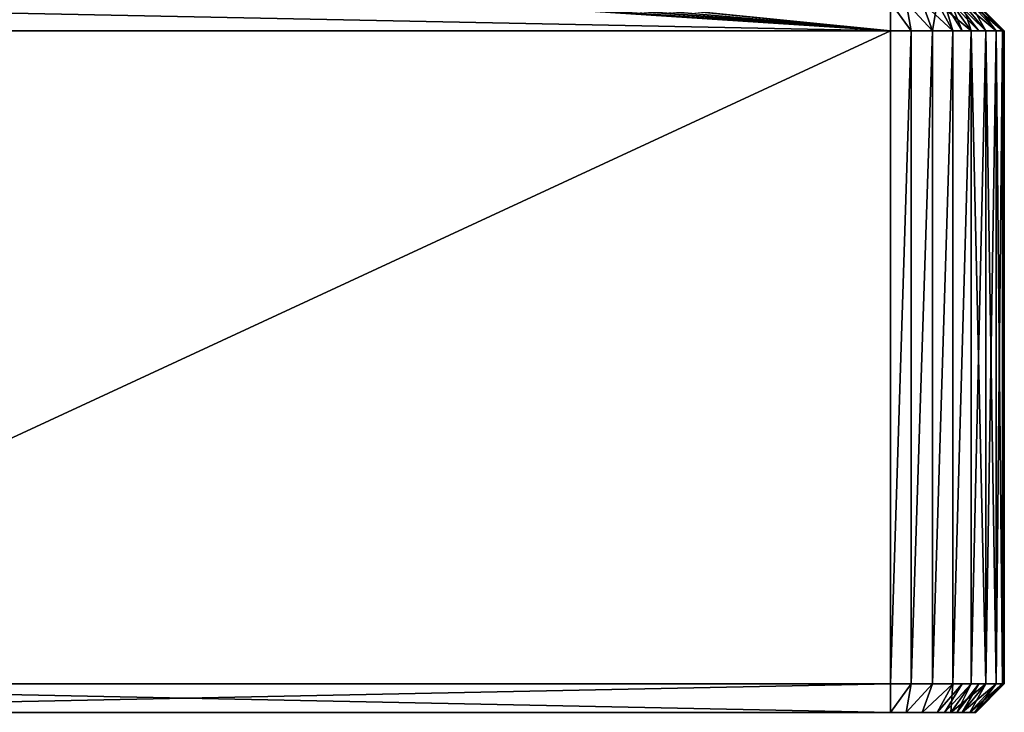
# Model space of a CAD drawing. Header units: centimetres. Extents: x -17 to 171, y -40 to -25.
# Tile 244 of 256: x 167.76 to 171.23, y -33.54 to -31.1. Entities that reach past the tile are written whole.
import ezdxf

# ---------------------------------------------------------------- set-up
doc = ezdxf.new("R2010")
doc.units = ezdxf.units.CM
doc.layers.add('194', color=7, linetype='Continuous', true_color=0x390888)

msp = doc.modelspace()

# ---------------------------------------------------------------- meshes
at = {"layer": '194', "color": 254, "true_color": 0xcad1ee}
mesh = msp.add_polyface(dxfattribs=at)
corners = [(170.8261, -31.1404, 2.3674), (165.8661, -31.0404, 2.2674), (165.8661, -31.1404, 2.3674), (165.8661, -31.0404, -1.3326), (170.8261, -31.1404, -1.4326), (165.8661, -31.1404, -1.4326), (165.8661, -33.4404, 2.3674), (170.8261, -31.1404, 2.3674), (165.8661, -31.1404, 2.3674), (170.8261, -31.1404, -1.4326), (165.8661, -33.4404, -1.4326), (165.8661, -31.1404, -1.4326), (165.8661, -31.0404, 2.2674), (165.7513, -31.0404, 2.2445), (165.8081, -31.0404, 2.2617), (165.8661, -31.0404, -1.3326), (169.0544, -31.0404, 0.4674), (169.0544, -31.0404, -0.6326), (169.0544, -31.0404, 1.5674), (165.8081, -31.0404, -1.327), (165.7513, -31.0404, -1.3098), (165.6989, -31.0404, -1.2817), (165.6539, -31.0404, -1.2448), (165.6169, -31.0404, -1.1998), (165.5889, -31.0404, -1.1474), (165.5717, -31.0404, -1.0906), (165.5889, -31.0404, 2.0822), (165.5717, -31.0404, 2.0253), (165.6169, -31.0404, 2.1345), (165.6539, -31.0404, 2.1795), (165.6989, -31.0404, 2.2165), (165.8199, -31.0404, 2.2638), (165.8661, -31.1404, 2.3674), (165.8661, -31.0404, 2.2674), (165.8045, -31.1404, 2.3626), (165.7739, -31.0404, 2.2529), (165.7432, -31.1404, 2.348), (165.73, -31.0404, 2.2347), (165.6846, -31.1404, 2.3239), (165.6897, -31.0404, 2.2101), (165.8661, -31.1404, -1.4326), (165.8081, -31.0404, -1.327), (165.8661, -31.0404, -1.3326), (165.7888, -31.1404, -1.4251), (165.7513, -31.0404, -1.3098), (165.713, -31.1404, -1.4022), (165.6989, -31.0404, -1.2817), (165.6432, -31.1404, -1.3648), (165.7888, -33.4404, 2.3598), (165.7888, -31.1404, 2.3598), (165.713, -31.1404, 2.3369), (165.8661, -33.4404, -1.4326), (165.7888, -31.1404, -1.4251), (165.8661, -31.1404, -1.4326), (165.7888, -33.4404, -1.4251), (165.713, -31.1404, -1.4022), (165.713, -33.4404, -1.4022), (165.6432, -31.1404, -1.3648)]
mesh.append_faces([[corners[k] for k in face] for face in [(0, 1, 2), (3, 4, 5), (6, 7, 8), (9, 10, 11), (12, 13, 14), (15, 16, 17), (16, 12, 18), (15, 12, 16), (19, 12, 15), (20, 12, 19), (21, 12, 20), (22, 12, 21), (23, 12, 22), (24, 12, 23), (25, 12, 24), (26, 12, 27), (28, 12, 26), (29, 12, 28), (30, 12, 29), (13, 12, 30), (31, 32, 33), (31, 34, 32), (35, 34, 31), (35, 36, 34), (37, 36, 35), (37, 38, 36), (39, 38, 37), (40, 41, 42), (43, 41, 40), (43, 44, 41), (45, 44, 43), (45, 46, 44), (47, 46, 45), (48, 49, 50), (51, 52, 53), (54, 55, 52), (56, 57, 55)]], dxfattribs={"color": 254})
mesh = msp.add_polyface(dxfattribs=at)
corners = [(169.6481, -31.0453, -1.3537), (169.6268, -31.0512, -1.3435), (169.6433, -31.0304, -1.3531), (169.6104, -31.0304, -1.3369), (169.6047, -31.0404, -1.3326), (169.6811, -31.0482, -1.3619), (169.6536, -31.0599, -1.3521), (169.6656, -31.0453, -1.3591), (169.6786, -31.0304, -1.3631), (169.684, -31.0654, -1.3576), (169.679, -31.0304, 2.2925), (169.6591, -31.057, 2.284), (169.6868, -31.0617, 2.2887), (169.6439, -31.0304, 2.2827), (169.6342, -31.0497, 2.2767), (165.8661, -31.0404, 2.2674), (169.7152, -31.0633, 2.2903), (169.6591, -31.057, 2.284), (169.6134, -31.0404, 2.2674), (170.8261, -31.1404, 2.3674), (169.7152, -31.0672, -1.3595), (165.8661, -31.0404, -1.3326), (169.6536, -31.0599, -1.3521), (169.6268, -31.0512, -1.3435), (169.6047, -31.0404, -1.3326), (170.8261, -31.1404, -1.4326), (165.8661, -33.4404, 2.3674), (170.8261, -33.5404, 2.2674), (170.8261, -33.4404, 2.3674), (165.8661, -33.5404, -1.3326), (170.8261, -33.4404, -1.4326), (170.8261, -33.5404, -1.3326), (170.8261, -31.1404, 2.3674), (165.8661, -33.4404, 2.3674), (170.8261, -33.4404, 2.3674), (165.8661, -33.4404, -1.4326), (170.8261, -31.1404, -1.4326), (170.8261, -33.4404, -1.4326), (170.8261, -33.5404, -1.3326), (170.8261, -33.5404, 2.2674), (165.8661, -33.5404, 2.2674), (169.5824, -31.0404, 2.2447), (165.8661, -31.0404, 2.2674), (169.6134, -31.0404, 2.2674), (165.8661, -31.0404, -1.3326), (169.5814, -31.0404, -1.3145), (169.6047, -31.0404, -1.3326), (169.4501, -31.0404, -1.1958), (169.4562, -31.0404, 2.1321), (169.3794, -31.0404, 2.0642), (169.3726, -31.0404, -1.1264), (169.1531, -31.0404, -0.9279), (169.1532, -31.0404, 1.8623), (169.1207, -31.0404, 1.8332), (169.1248, -31.0404, -0.9021), (169.1203, -31.0404, -0.898), (169.1198, -31.0404, -0.8975), (169.093, -31.0404, 1.8022), (169.0924, -31.0404, -0.8667), (169.0719, -31.0404, -0.8308), (169.0721, -31.0404, 1.7662)]
mesh.append_faces([[corners[k] for k in face] for face in [(0, 1, 2), (3, 1, 4), (5, 6, 7), (5, 7, 8), (6, 5, 9), (0, 7, 6), (1, 0, 6), (10, 11, 12), (13, 14, 11), (15, 16, 17), (15, 17, 18), (16, 15, 19), (20, 21, 22), (23, 21, 24), (22, 21, 23), (21, 20, 25), (26, 27, 28), (29, 30, 31), (32, 33, 34), (35, 36, 37), (38, 39, 40), (41, 42, 43), (44, 45, 46), (44, 47, 45), (48, 42, 41), (49, 42, 48), (44, 50, 47), (44, 51, 50), (52, 42, 49), (53, 42, 52), (44, 54, 51), (44, 55, 54), (44, 56, 55), (57, 42, 53), (44, 58, 56), (44, 59, 58), (60, 42, 57)]], dxfattribs={"color": 254})
mesh = msp.add_polyface(dxfattribs=at)
corners = [(170.8988, -31.1404, 2.3607), (170.8261, -31.0404, 2.2674), (170.8261, -31.1404, 2.3674), (170.8806, -31.0404, 2.2624), (170.9733, -31.1404, 2.3393), (170.9365, -31.0404, 2.2463), (171.045, -31.1404, 2.3022), (170.9902, -31.0404, 2.2185), (170.8261, -31.0404, -1.3326), (170.8988, -31.1404, -1.4259), (170.8261, -31.1404, -1.4326), (170.9733, -31.1404, -1.4045), (170.9365, -31.0404, -1.3116), (170.9902, -31.0404, -1.2837), (170.8806, -31.0404, -1.3276), (169.684, -31.0654, -1.3576), (169.7152, -31.0493, -1.3647), (169.7152, -31.0672, -1.3595), (169.6811, -31.0482, -1.3619), (169.6786, -31.0304, -1.3631), (169.7436, -31.0617, 2.2887), (169.7152, -31.0304, 2.2958), (169.7152, -31.0633, 2.2903), (169.7713, -31.057, 2.284), (169.7514, -31.0304, 2.2925), (169.7961, -31.0497, 2.2767), (169.7864, -31.0304, 2.2827), (169.7152, -31.0304, 2.2958), (169.6868, -31.0617, 2.2887), (169.7152, -31.0633, 2.2903), (169.7822, -31.0453, -1.3537), (169.8036, -31.0512, -1.3435), (169.7767, -31.0599, -1.3521), (169.7152, -31.0492, -1.3647), (169.7464, -31.0654, -1.3576), (169.7152, -31.0672, -1.3595), (169.7491, -31.0482, -1.362), (169.7514, -31.0304, -1.3632), (169.7646, -31.0453, -1.3591), (169.787, -31.0304, -1.3531), (170.9733, -33.4404, 2.3393), (171.045, -31.1404, 2.3022), (170.9733, -31.1404, 2.3393), (170.8988, -31.1404, -1.4259), (170.8261, -33.4404, -1.4326), (170.8261, -31.1404, -1.4326), (170.8988, -33.4404, -1.4259), (170.9733, -31.1404, -1.4045), (169.817, -31.0404, 2.2674), (170.8261, -31.1404, 2.3674), (170.8261, -31.0404, 2.2674), (169.7713, -31.057, 2.284), (169.7152, -31.0633, 2.2903), (170.8261, -31.1404, -1.4326), (169.8256, -31.0404, -1.3326), (170.8261, -31.0404, -1.3326), (169.8036, -31.0512, -1.3435), (169.7767, -31.0599, -1.3521), (169.7152, -31.0672, -1.3595)]
mesh.append_faces([[corners[k] for k in face] for face in [(0, 1, 2), (0, 3, 1), (4, 3, 0), (4, 5, 3), (6, 5, 4), (6, 7, 5), (8, 9, 10), (11, 12, 13), (11, 14, 12), (9, 14, 11), (9, 8, 14), (15, 16, 17), (18, 16, 15), (16, 18, 19), (20, 21, 22), (23, 24, 20), (25, 26, 23), (27, 28, 29), (30, 31, 32), (33, 34, 35), (36, 33, 37), (32, 36, 38), (38, 36, 37), (36, 32, 34), (33, 36, 34), (38, 30, 32), (31, 30, 39), (40, 41, 42), (43, 44, 45), (46, 43, 47), (48, 49, 50), (51, 49, 48), (52, 49, 51), (53, 54, 55), (53, 56, 54), (53, 57, 56), (53, 58, 57)]], dxfattribs={"color": 254})
mesh = msp.add_polyface(dxfattribs=at)
corners = [(171.121, -31.0404, 2.022), (171.2261, -31.1404, 1.9674), (171.1261, -31.0404, 1.9674), (171.1089, -31.1404, 2.2502), (170.9902, -31.0404, 2.2185), (171.045, -31.1404, 2.3022), (171.0382, -31.0404, 2.1795), (171.1366, -31.1404, 2.2195), (171.059, -31.0404, 2.1565), (171.1609, -31.1404, 2.1863), (171.0772, -31.0404, 2.1315), (171.198, -31.1404, 2.1146), (171.105, -31.0404, 2.0778), (171.2194, -31.1404, 2.0402), (171.2194, -31.1404, -1.1054), (171.1261, -31.0404, -1.0326), (171.2261, -31.1404, -1.0326), (171.121, -31.0404, -1.0872), (171.198, -31.1404, -1.1799), (171.105, -31.0404, -1.143), (171.1609, -31.1404, -1.2515), (171.0772, -31.0404, -1.1968), (171.1089, -31.1404, -1.3155), (171.0382, -31.0404, -1.2448), (171.0782, -31.1404, -1.3432), (171.0152, -31.0404, -1.2655), (171.045, -31.1404, -1.3674), (170.9902, -31.0404, -1.2837), (170.9733, -31.1404, -1.4045), (171.1261, -31.0404, 1.9674), (171.2261, -31.1404, -1.0326), (171.1261, -31.0404, -1.0326), (171.2261, -31.1404, 1.9674), (171.045, -33.4404, 2.3022), (171.1089, -31.1404, 2.2502), (171.045, -31.1404, 2.3022), (171.1089, -33.4404, 2.2502), (171.1609, -31.1404, 2.1863), (171.1609, -33.4404, 2.1863), (171.198, -31.1404, 2.1146), (171.198, -33.4404, 2.1146), (171.2194, -31.1404, 2.0402), (171.2194, -33.4404, 2.0402), (171.2261, -31.1404, 1.9674), (171.2261, -33.4404, -1.0326), (171.2194, -31.1404, -1.1054), (171.2261, -31.1404, -1.0326), (171.2194, -33.4404, -1.1054), (171.198, -31.1404, -1.1799), (171.198, -33.4404, -1.1799), (171.1609, -31.1404, -1.2515), (171.1609, -33.4404, -1.2515), (171.1089, -31.1404, -1.3155), (171.045, -33.4404, -1.3674), (171.045, -31.1404, -1.3674), (170.9733, -33.4404, -1.4045), (170.9733, -31.1404, -1.4045)]
mesh.append_faces([[corners[k] for k in face] for face in [(0, 1, 2), (3, 4, 5), (3, 6, 4), (7, 6, 3), (7, 8, 6), (9, 8, 7), (9, 10, 8), (11, 10, 9), (11, 12, 10), (13, 12, 11), (13, 0, 12), (1, 0, 13), (14, 15, 16), (14, 17, 15), (18, 17, 14), (18, 19, 17), (20, 19, 18), (20, 21, 19), (22, 21, 20), (22, 23, 21), (24, 23, 22), (24, 25, 23), (26, 25, 24), (26, 27, 25), (28, 27, 26), (29, 30, 31), (30, 29, 32), (33, 34, 35), (36, 37, 34), (38, 39, 37), (40, 41, 39), (42, 43, 41), (44, 45, 46), (47, 48, 45), (49, 50, 48), (51, 52, 50), (53, 54, 52), (55, 56, 54)]], dxfattribs={"color": 254})
mesh = msp.add_polyface(dxfattribs=at)
corners = [(170.8261, -33.5404, 2.2674), (165.8661, -33.4404, 2.3674), (165.8661, -33.5404, 2.2674), (170.8261, -33.4404, -1.4326), (165.8661, -33.5404, -1.3326), (165.8661, -33.4404, -1.4326), (165.8661, -33.5404, -1.3326), (165.7513, -33.5404, -1.3098), (165.8081, -33.5404, -1.327), (165.6989, -33.5404, -1.2817), (165.6539, -33.5404, -1.2448), (165.6169, -33.5404, -1.1998), (165.5889, -33.5404, -1.1474), (165.5717, -33.5404, -1.0906), (170.8261, -33.5404, -1.3326), (165.5661, -33.5404, 1.9674), (165.5717, -33.5404, 2.0253), (165.5889, -33.5404, 2.0822), (165.6169, -33.5404, 2.1345), (165.6539, -33.5404, 2.1795), (165.6989, -33.5404, 2.2165), (165.7513, -33.5404, 2.2445), (165.8081, -33.5404, 2.2617), (165.8661, -33.5404, 2.2674), (165.7888, -33.4404, 2.3598), (165.8661, -33.5404, 2.2674), (165.8661, -33.4404, 2.3674), (165.8081, -33.5404, 2.2617), (165.713, -33.4404, 2.3369), (165.7513, -33.5404, 2.2445), (165.6432, -33.4404, 2.2995), (165.6989, -33.5404, 2.2165), (165.6846, -33.4404, -1.3891), (165.6897, -33.5404, -1.2753), (165.631, -33.4404, -1.3562), (165.8661, -33.5404, -1.3326), (165.8045, -33.4404, -1.4278), (165.8661, -33.4404, -1.4326), (165.8199, -33.5404, -1.329), (165.7739, -33.5404, -1.3181), (165.7432, -33.4404, -1.4133), (165.73, -33.5404, -1.3), (165.7888, -31.1404, 2.3598), (165.8661, -33.4404, 2.3674), (165.8661, -31.1404, 2.3674), (165.713, -33.4404, 2.3369), (165.713, -31.1404, 2.3369), (165.6432, -31.1404, 2.2995), (165.7888, -33.4404, 2.3598), (165.7888, -33.4404, -1.4251), (165.7888, -31.1404, -1.4251), (165.8661, -33.4404, -1.4326), (165.713, -33.4404, -1.4022), (165.713, -31.1404, -1.4022)]
mesh.append_faces([[corners[k] for k in face] for face in [(0, 1, 2), (3, 4, 5), (6, 7, 8), (6, 9, 7), (6, 10, 9), (6, 11, 10), (6, 12, 11), (6, 13, 12), (14, 15, 6), (14, 16, 15), (14, 17, 16), (14, 18, 17), (14, 19, 18), (14, 20, 19), (14, 21, 20), (14, 22, 21), (14, 23, 22), (24, 25, 26), (24, 27, 25), (28, 27, 24), (28, 29, 27), (30, 29, 28), (30, 31, 29), (32, 33, 34), (35, 36, 37), (38, 36, 35), (39, 36, 38), (39, 40, 36), (41, 40, 39), (41, 32, 40), (33, 32, 41), (42, 43, 44), (45, 46, 47), (48, 46, 45), (43, 42, 48), (49, 50, 51), (52, 53, 49)]], dxfattribs={"color": 254})
mesh = msp.add_polyface(dxfattribs=at)
corners = [(171.2261, -31.1404, -1.0326), (171.2261, -33.4404, 1.9674), (171.2261, -33.4404, -1.0326), (171.2261, -31.1404, 1.9674), (171.2261, -31.1404, 1.9674), (171.2194, -33.4404, 2.0402), (171.2261, -33.4404, 1.9674), (170.8261, -33.4404, 2.3674), (170.8988, -31.1404, 2.3607), (170.8261, -31.1404, 2.3674), (170.8988, -33.4404, 2.3607), (170.9733, -31.1404, 2.3393), (170.9733, -33.4404, 2.3393), (171.045, -33.4404, 2.3022), (171.045, -31.1404, 2.3022), (171.1089, -33.4404, 2.2502), (171.1089, -31.1404, 2.2502), (171.1609, -33.4404, 2.1863), (171.1609, -31.1404, 2.1863), (171.198, -33.4404, 2.1146), (171.198, -31.1404, 2.1146), (171.2194, -31.1404, 2.0402), (171.2194, -33.4404, -1.1054), (171.2194, -31.1404, -1.1054), (171.2261, -33.4404, -1.0326), (171.198, -33.4404, -1.1799), (171.198, -31.1404, -1.1799), (171.1609, -33.4404, -1.2515), (171.1609, -31.1404, -1.2515), (171.1089, -33.4404, -1.3155), (171.1089, -31.1404, -1.3155), (171.045, -33.4404, -1.3674), (170.9733, -33.4404, -1.4045), (171.045, -31.1404, -1.3674), (170.8988, -33.4404, -1.4259), (170.9733, -31.1404, -1.4045), (170.8261, -33.4404, -1.4326), (170.8988, -31.1404, -1.4259), (171.198, -33.4404, 2.1146), (171.105, -33.5404, 2.0778), (171.2194, -33.4404, 2.0402), (171.1609, -33.4404, 2.1863), (171.0772, -33.5404, 2.1315), (171.1089, -33.4404, 2.2502), (171.0382, -33.5404, 2.1795), (171.0782, -33.4404, 2.2779), (171.0152, -33.5404, 2.2003), (171.045, -33.4404, 2.3022), (170.9902, -33.5404, 2.2185), (170.9733, -33.4404, 2.3393), (170.9365, -33.5404, 2.2463), (170.8988, -33.4404, 2.3607), (170.8806, -33.5404, 2.2624), (170.8988, -33.4404, -1.4259), (170.8261, -33.5404, -1.3326), (170.8261, -33.4404, -1.4326), (171.1261, -33.5404, -1.0326), (171.2194, -33.4404, -1.1054), (171.2261, -33.4404, -1.0326), (171.121, -33.5404, -1.0872), (171.198, -33.4404, -1.1799), (171.105, -33.5404, -1.143), (171.1609, -33.4404, -1.2515), (171.0772, -33.5404, -1.1968), (171.1366, -33.4404, -1.2847), (171.059, -33.5404, -1.2217), (171.1089, -33.4404, -1.3155), (171.0382, -33.5404, -1.2448), (171.045, -33.4404, -1.3674), (170.9365, -33.5404, -1.3116), (170.9733, -33.4404, -1.4045), (170.8806, -33.5404, -1.3276), (171.2261, -33.4404, 1.9674), (171.1261, -33.5404, -1.0326), (171.2261, -33.4404, -1.0326)]
mesh.append_faces([[corners[k] for k in face] for face in [(0, 1, 2), (1, 0, 3), (4, 5, 6), (7, 8, 9), (10, 8, 7), (10, 11, 8), (12, 11, 10), (13, 14, 12), (15, 16, 13), (17, 18, 15), (19, 20, 17), (5, 21, 19), (22, 23, 24), (25, 26, 22), (27, 28, 25), (29, 30, 27), (31, 30, 29), (32, 33, 31), (34, 35, 32), (36, 37, 34), (38, 39, 40), (41, 42, 38), (43, 44, 41), (45, 46, 43), (47, 48, 45), (49, 50, 47), (51, 52, 49), (53, 54, 55), (56, 57, 58), (59, 60, 57), (61, 62, 60), (63, 64, 62), (65, 66, 64), (67, 68, 66), (69, 70, 68), (71, 53, 70), (72, 73, 74)]], dxfattribs={"color": 254})
mesh = msp.add_polyface(dxfattribs=at)
corners = [(170.8261, -33.5404, 2.2674), (170.8988, -33.4404, 2.3607), (170.8261, -33.4404, 2.3674), (171.2194, -33.4404, 2.0402), (171.1261, -33.5404, 1.9674), (171.2261, -33.4404, 1.9674), (171.121, -33.5404, 2.022), (171.105, -33.5404, 2.0778), (171.198, -33.4404, 2.1146), (171.0772, -33.5404, 2.1315), (171.1609, -33.4404, 2.1863), (171.0382, -33.5404, 2.1795), (171.1089, -33.4404, 2.2502), (171.0152, -33.5404, 2.2003), (171.0782, -33.4404, 2.2779), (170.9902, -33.5404, 2.2185), (171.045, -33.4404, 2.3022), (170.9365, -33.5404, 2.2463), (170.9733, -33.4404, 2.3393), (170.8806, -33.5404, 2.2624), (171.121, -33.5404, -1.0872), (171.2194, -33.4404, -1.1054), (171.1261, -33.5404, -1.0326), (171.105, -33.5404, -1.143), (171.198, -33.4404, -1.1799), (171.0772, -33.5404, -1.1968), (171.1609, -33.4404, -1.2515), (171.059, -33.5404, -1.2217), (171.1366, -33.4404, -1.2847), (171.0382, -33.5404, -1.2448), (171.1089, -33.4404, -1.3155), (170.9902, -33.5404, -1.2837), (171.045, -33.4404, -1.3674), (170.9365, -33.5404, -1.3116), (170.8806, -33.5404, -1.3276), (170.9733, -33.4404, -1.4045), (170.8261, -33.5404, -1.3326), (170.8988, -33.4404, -1.4259), (171.1261, -33.5404, -1.0326), (171.2261, -33.4404, 1.9674), (171.1261, -33.5404, 1.9674), (170.8261, -33.5404, 2.2674), (170.9365, -33.5404, 2.2463), (170.8807, -33.5404, 2.2624), (170.8806, -33.5404, -1.3276), (170.8261, -33.5404, -1.3326), (170.9365, -33.5404, -1.3116), (170.9902, -33.5404, -1.2837), (171.0382, -33.5404, -1.2448), (171.0772, -33.5404, -1.1968), (171.105, -33.5404, -1.143), (171.121, -33.5404, -1.0872), (171.1261, -33.5404, -1.0326), (171.1261, -33.5404, 1.9674), (171.121, -33.5404, 2.022), (171.105, -33.5404, 2.0778), (171.0772, -33.5404, 2.1315), (171.0382, -33.5404, 2.1795), (170.9902, -33.5404, 2.2185)]
mesh.append_faces([[corners[k] for k in face] for face in [(0, 1, 2), (3, 4, 5), (3, 6, 4), (3, 7, 6), (8, 9, 7), (10, 11, 9), (12, 13, 11), (14, 15, 13), (16, 17, 15), (18, 19, 17), (1, 0, 19), (20, 21, 22), (23, 24, 20), (25, 26, 23), (27, 28, 25), (29, 30, 27), (31, 32, 29), (33, 32, 31), (34, 35, 33), (36, 37, 34), (38, 39, 40), (41, 42, 43), (44, 41, 45), (46, 41, 44), (47, 41, 46), (48, 41, 47), (49, 41, 48), (50, 41, 49), (51, 41, 50), (52, 41, 51), (53, 41, 52), (54, 41, 53), (55, 41, 54), (56, 41, 55), (57, 41, 56), (58, 41, 57), (42, 41, 58)]], dxfattribs={"color": 254})

doc.saveas('drawing.dxf')
